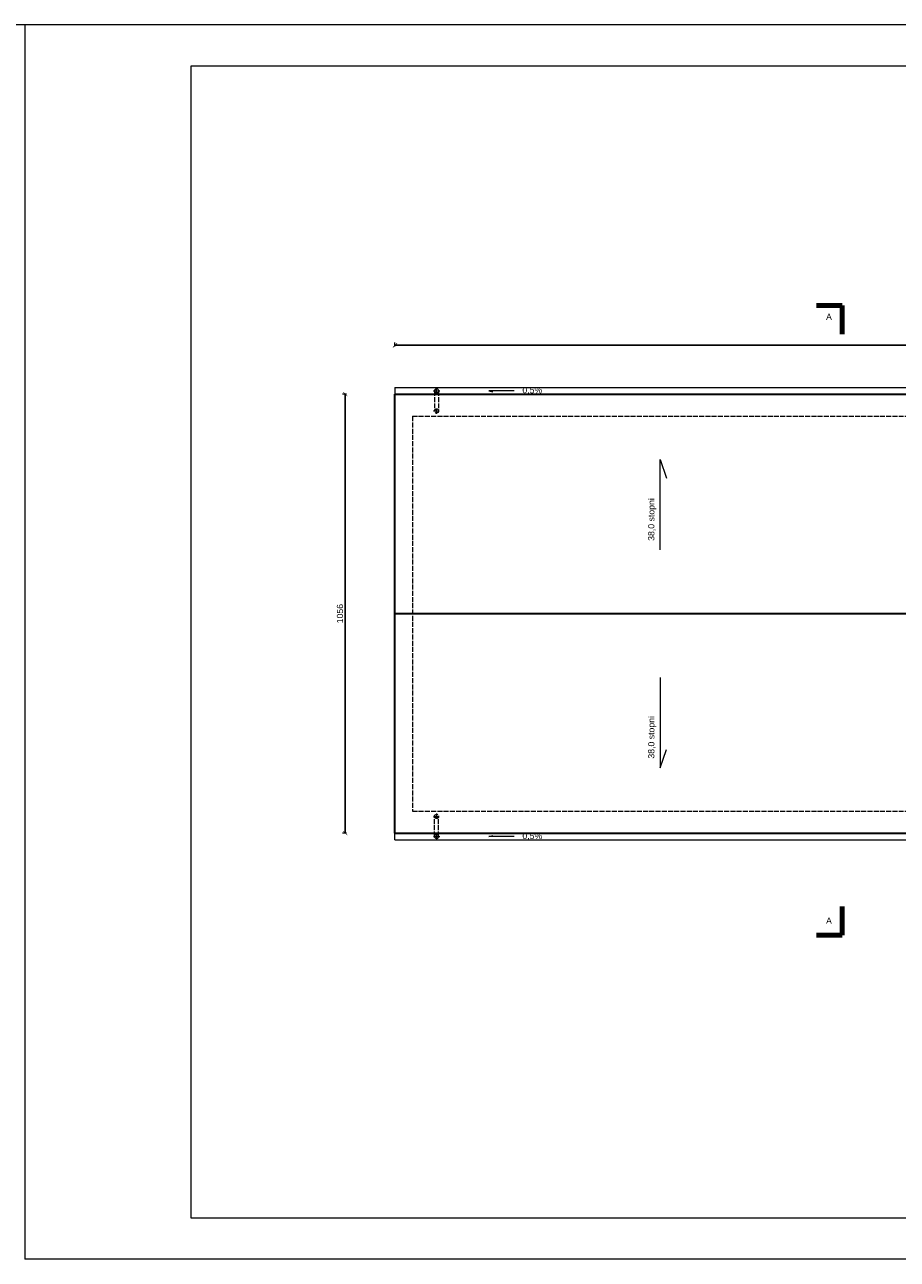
# Model space of a CAD drawing. Header units: millimetres. Extents: x 94902 to 117211, y 64708 to 93779.
# Tile 5 of 37: x 110199 to 112299, y 68701 to 71671. Entities that reach past the tile are written whole.
import ezdxf

# ---------------------------------------------------------------- set-up
doc = ezdxf.new("R2010")
doc.units = ezdxf.units.MM
doc.header["$MEASUREMENT"] = 0
doc.linetypes.add('ACAD_ISO02W100', pattern=[15, 12, -3])
doc.layers.get('0').update_dxf_attribs({"color": 2, "lineweight": 35})
doc.layers.get('Defpoints').update_dxf_attribs({"color": 2})
for name, color, linetype, lineweight in [('A-POJ', 7, 'Continuous', 5), ('Cienkie', 3, 'Continuous', 5), ('Grunt', 9, 'Continuous', 80), ('Przerywane', 1, 'ACAD_ISO02W100', 0), ('Wymiary', 7, 'Continuous', 5), ('ściany', 2, 'Continuous', 35)]:
    doc.layers.add(name, color=color, linetype=linetype, lineweight=lineweight)
doc.layers.add('Opisy', color=7, linetype='Continuous')
doc.styles.get("Standard").update_dxf_attribs({"font": 'arial.ttf'})
doc.dimstyles.new('ISO-25', dxfattribs={"dimtxt": 20, "dimasz": 20, "dimexe": 10, "dimexo": 5, "dimgap": 5, "dimtad": 1, "dimdsep": 46, "dimtxsty": 'Standard', "dimcen": 2.5, "dimadec": 0, "dimazin": 0, "dimtfac": 1, "dimtix": 1, "dimtmove": 0, "dimatfit": 3, "dimfxl": 1, "dimarcsym": 0})

# ---------------------------------------------------------------- blocks, each defined once
blk = doc.blocks.new('_ArchTick')
at = {"color": 0, "linetype": 'ByBlock', "const_width": 0.15}
blk.add_lwpolyline([(-0.5, -0.5), (0.5, 0.5)], dxfattribs=at)
blk = doc.blocks.new('*D561')
at = {"layer": 'Defpoints', "color": 0, "ltscale": 2, "transparency": 16777216}
for p in [(113903.1, 70900.1), (111090.1, 69726.4), (113903.1, 69726.4)]:
    blk.add_point(p, dxfattribs=at)
at = {"layer": 'Wymiary', "color": 0, "lineweight": 5, "ltscale": 2, "transparency": 16777216}
for p, q in [((111090.1, 70897.1), (111090.1, 70907.1)), ((113903.1, 70897.1), (113903.1, 70907.1))]:
    blk.add_line(p, q, dxfattribs=at)
at = {"layer": 'Wymiary', "color": 0, "lineweight": -2, "ltscale": 2, "transparency": 16777216}
blk.add_line((111090.1, 70900.1), (113903.1, 70900.1), dxfattribs=at)
at = {"layer": 'Wymiary', "color": 0, "lineweight": -2, "ltscale": 2, "transparency": 16777216, "xscale": 10, "yscale": 10, "zscale": 10, "rotation": 180}
blk.add_blockref('_ArchTick', (111090.1, 70900.1), dxfattribs=at)
at = {"layer": 'Wymiary', "color": 0, "lineweight": -2, "ltscale": 2, "transparency": 16777216, "xscale": 10, "yscale": 10, "zscale": 10}
blk.add_blockref('_ArchTick', (113903.1, 70900.1), dxfattribs=at)
at = {"layer": 'Wymiary', "color": 0, "ltscale": 2, "transparency": 16777216, "insert": (112496.6, 70912.8), "char_height": 15, "attachment_point": 5}
blk.add_mtext('2813', dxfattribs=at)
blk = doc.blocks.new('*D621')
at = {"layer": 'Defpoints', "color": 0, "ltscale": 2, "transparency": 16777216}
for p in [(111090.1, 70782.4), (110970.5, 69726.4), (111090.1, 69726.4)]:
    blk.add_point(p, dxfattribs=at)
at = {"layer": 'Wymiary', "color": 0, "lineweight": 5, "ltscale": 2, "transparency": 16777216}
for p, q in [((110973.5, 70782.4), (110963.5, 70782.4)), ((110973.5, 69726.4), (110963.5, 69726.4))]:
    blk.add_line(p, q, dxfattribs=at)
at = {"layer": 'Wymiary', "color": 0, "lineweight": -2, "ltscale": 2, "transparency": 16777216}
blk.add_line((110970.5, 70782.4), (110970.5, 69726.4), dxfattribs=at)
at = {"layer": 'Wymiary', "color": 0, "lineweight": -2, "ltscale": 2, "transparency": 16777216, "xscale": 10, "yscale": 10, "zscale": 10}
for p, rotation in [((110970.5, 70782.4), 90), ((110970.5, 69726.4), 270)]:
    blk.add_blockref('_ArchTick', p, dxfattribs=dict(at, rotation=rotation))
at = {"layer": 'Wymiary', "color": 0, "ltscale": 2, "transparency": 16777216, "insert": (110957.8, 70254.4), "char_height": 15, "attachment_point": 5, "rotation": 90}
blk.add_mtext('1056', dxfattribs=at)

msp = doc.modelspace()

# ---------------------------------------------------------------- linework, layer by layer
at = {"layer": 'A-POJ', "ltscale": 10}
for p, q in [((110199.079, 71671.227), (105999.079, 71671.227)), ((110199.079, 71671.227), (110199.079, 68701.227)), ((114399.079, 71671.227), (110199.079, 71671.227)), ((110199.079, 71671.227), (110199.079, 68701.227)), ((114399.079, 71671.227), (110199.079, 71671.227)), ((114299.079, 71571.227), (110599.079, 71571.227)), ((110599.079, 71571.227), (110599.079, 68801.227)), ((110599.079, 68801.227), (114299.079, 68801.227)), ((114399.079, 68701.227), (110199.079, 68701.227))]:
    msp.add_line(p, q, dxfattribs=at)
at = {"layer": 'Cienkie', "ltscale": 2}
for p, q in [((111090.052, 70798.352), (113903.052, 70798.352)), ((111090.052, 70798.352), (111090.052, 70782.352)), ((111182.792, 70790.352), (111197.769, 70790.352)), ((111190.052, 70783.37), (111190.052, 70797.591)), ((111376.789, 70790.458), (111316.249, 70790.458)), ((111316.249, 70790.458), (111325.618, 70788.242)), ((111728.473, 70407.647), (111728.473, 70625.005)), ((111728.473, 70625.005), (111743.534, 70580.72)), ((111728.473, 70101.058), (111728.473, 69883.7)), ((111728.473, 69883.7), (111743.534, 69927.984)), ((111090.052, 69710.352), (111090.052, 69726.352)), ((111090.052, 69710.352), (111090.052, 69726.352)), ((111090.052, 69710.352), (113903.052, 69710.352)), ((111182.792, 69718.352), (111197.769, 69718.352)), ((111190.052, 69725.335), (111190.052, 69711.114)), ((111316.249, 69718.246), (111325.618, 69720.462)), ((111376.789, 69718.246), (111316.249, 69718.246))]:
    msp.add_line(p, q, dxfattribs=at)
for centre in [(111190.052, 70790.352), (111190.052, 69718.352)]:
    msp.add_circle(centre, 5, dxfattribs=at)
at = {"layer": 'Grunt', "color": 1, "ltscale": 6}
for p, q in [((112166.24, 70995.911), (112104.44, 70995.911)), ((112166.24, 70995.911), (112166.24, 70926.488)), ((112166.24, 69480.793), (112166.24, 69550.217)), ((112166.24, 69480.793), (112104.44, 69480.793))]:
    msp.add_line(p, q, dxfattribs=at)
at = {"layer": 'Przerywane'}
for p, q in [((111185.052, 70790.352), (111185.052, 70742.031)), ((111195.052, 70790.352), (111195.052, 70742.031)), ((111190.052, 70735.048), (111190.052, 70749.269)), ((111132.052, 70729.352), (113861.052, 70729.352)), ((111132.052, 70729.352), (111132.052, 69779.352)), ((111182.792, 70742.031), (111197.769, 70742.031)), ((111132.052, 69779.352), (113861.052, 69779.352)), ((111182.792, 69766.674), (111197.769, 69766.674)), ((111185.052, 69718.352), (111185.052, 69766.674)), ((111190.052, 69773.656), (111190.052, 69759.435)), ((111195.052, 69718.352), (111195.052, 69766.674))]:
    msp.add_line(p, q, dxfattribs=at)
for centre in [(111190.052, 70742.031), (111190.052, 69766.674)]:
    msp.add_circle(centre, 5, dxfattribs=at)
at = {"layer": 'ściany', "ltscale": 2}
for p, q in [((111090.052, 70782.352), (113903.052, 70782.352)), ((111090.052, 69726.352), (111090.052, 70782.352)), ((113903.052, 70254.352), (111090.052, 70254.352)), ((111090.052, 69726.352), (113903.052, 69726.352))]:
    msp.add_line(p, q, dxfattribs=at)

# ---------------------------------------------------------------- texts
at = {"layer": 'Opisy'}
for s, p in [('A', (112127.352, 70960.974)), ('0,5%%%', (111396.624, 70784.697)), ('0,5%%%', (111396.624, 69712.182)), ('A', (112127.352, 69508.394))]:
    msp.add_text(s, height=15, dxfattribs=at).set_placement(p)
for p in [(111714.293, 70429.577), (111714.293, 69905.63)]:
    msp.add_text('38,0 stopni', height=15, rotation=90, dxfattribs=at).set_placement(p)

# ---------------------------------------------------------------- dimensions: what is measured, and where the dimension line sits
at = {"layer": 'Wymiary', "ltscale": 2}
dim = msp.add_linear_dim(base=(113903.052, 70900.127), p1=(111090.052, 69726.352), p2=(113903.052, 69726.352), dimstyle='ISO-25', override={"dimtxt": 15, "dimasz": 10, "dimexe": 7, "dimrnd": 0.0005, "dimdsep": 0, "dimblk": 'ArchTick', "dimadec": 2, "dimldrblk": 'ArchTick', "dimfxl": 3, "dimfxlon": 1, "dimlwe": 5}, dxfattribs=at)
dim.commit()
dim.dimension.update_dxf_attribs({"geometry": '*D561', "text_midpoint": (112496.552, 70912.791)})
dim = msp.add_linear_dim(base=(110970.452, 69726.352), p1=(111090.052, 70782.352), p2=(111090.052, 69726.352), angle=90, dimstyle='ISO-25', override={"dimtxt": 15, "dimasz": 10, "dimexe": 7, "dimrnd": 0.0005, "dimdsep": 0, "dimblk": 'ArchTick', "dimadec": 2, "dimldrblk": 'ArchTick', "dimfxl": 3, "dimfxlon": 1, "dimlwe": 5}, dxfattribs=at)
dim.commit()
dim.dimension.update_dxf_attribs({"geometry": '*D621', "text_midpoint": (110957.793, 70254.352)})

doc.saveas('drawing.dxf')
